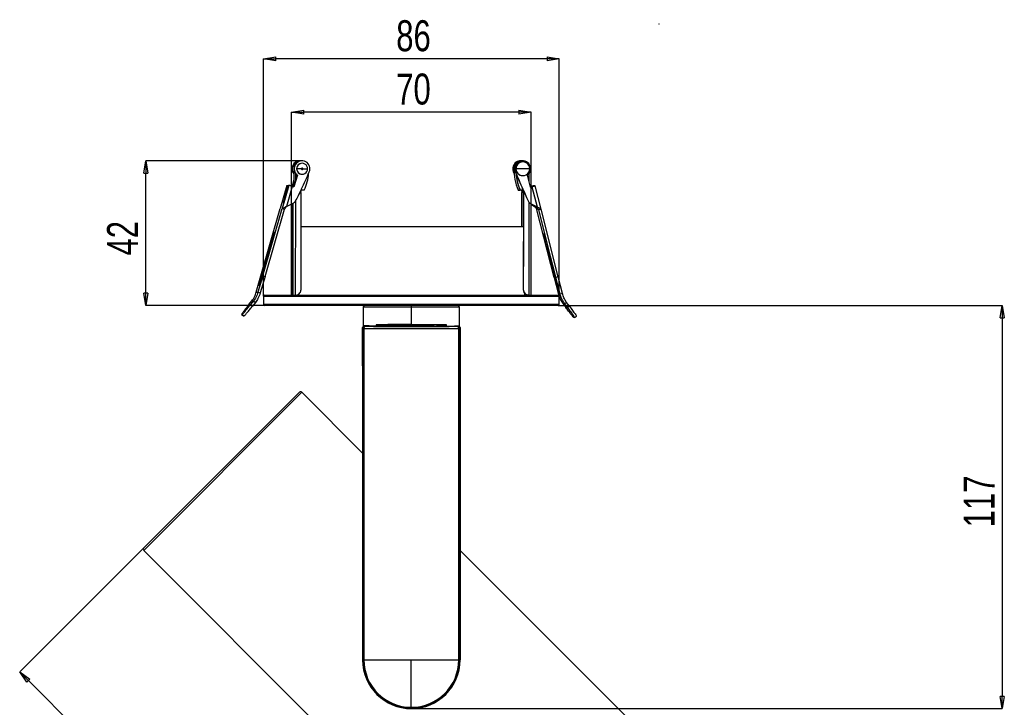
# Model space of a CAD drawing. Header units: millimetres. Extents: x 83 to 924, y 80 to 674.
# Tile 4 of 11: x 264 to 550, y 271 to 471. Entities that reach past the tile are written whole.
import ezdxf

# ---------------------------------------------------------------- set-up
doc = ezdxf.new("R2010")
doc.units = ezdxf.units.MM
doc.header["$PDSIZE"] = -1
doc.linetypes.add('SLD-Solid', pattern=[0])
doc.layers.add('FORMAT', color=7, linetype='SLD-Solid')
doc.styles.add('SLDTEXTSTYLE0', font='TXT', dxfattribs={"width": 0.75})
doc.dimstyles.new('SLDDIMSTYLE0', dxfattribs={"dimtxt": 9, "dimasz": 3.556, "dimexe": 0, "dimexo": 0.0625, "dimgap": 2.25, "dimtad": 1, "dimdec": 0, "dimrnd": 1e-09, "dimzin": 12, "dimdsep": 46, "dimtxsty": 'SLDTEXTSTYLE0', "dimblk1": 'CLOSED', "dimblk2": 'CLOSED', "dimsah": 1, "dimcen": 0.09, "dimadec": 0, "dimazin": 3, "dimtfac": 1, "dimtdec": 0, "dimtofl": 0, "dimtmove": 0, "dimatfit": 3, "dimldrblk": 'CLOSED', "dimfxl": 1, "dimfrac": 2, "dimtolj": 1, "dimtzin": 12, "dimarcsym": 0})

# ---------------------------------------------------------------- blocks, each defined once
blk = doc.blocks.new('_Closed')
at = {"color": 0, "linetype": 'ByBlock', "lineweight": -2}
for p, q in [((-1, 0.166667), (0, 0)), ((-1, 0.166667), (-1, -0.166667)), ((0, 0), (-1, -0.166667)), ((0, 0), (-1, 0))]:
    blk.add_line(p, q, dxfattribs=at)
blk = doc.blocks.new('_D')
at = {"layer": 'Defpoints', "color": 0}
for p in [(342.78, 444.23), (342.78, 391.05), (412.38, 391.05)]:
    blk.add_point(p, dxfattribs=at)
at = {"layer": 'FORMAT', "color": 0, "lineweight": -2}
for p, q in [((342.78, 391.11), (342.78, 444.23)), ((408.83, 444.23), (346.33, 444.23)), ((412.38, 391.11), (412.38, 444.23))]:
    blk.add_line(p, q, dxfattribs=at)
at = {"layer": 'FORMAT', "color": 0, "lineweight": -2, "xscale": 3.556, "yscale": 3.556, "zscale": 3.556, "rotation": 180}
blk.add_blockref('_Closed', (342.78, 444.23), dxfattribs=at)
at = {"layer": 'FORMAT', "color": 0, "lineweight": -2, "xscale": 3.556, "yscale": 3.556, "zscale": 3.556}
blk.add_blockref('_Closed', (412.38, 444.23), dxfattribs=at)
at = {"layer": 'FORMAT', "color": 0, "insert": (378.21, 455.48), "char_height": 9, "attachment_point": 2, "style": 'SLDTEXTSTYLE0'}
blk.add_mtext('\\A1;70', dxfattribs=at)
blk = doc.blocks.new('_D_1')
at = {"color": 0, "linetype": 'SLD-Solid', "lineweight": -2}
for p, q in [((334.61, 390.81), (334.61, 459.72)), ((417.02, 459.72), (338.16, 459.72)), ((420.58, 390.81), (420.58, 459.72))]:
    blk.add_line(p, q, dxfattribs=at)
at = {"layer": 'Defpoints', "color": 0, "linetype": 'SLD-Solid'}
for p in [(334.61, 459.72), (334.61, 390.75), (420.58, 390.75)]:
    blk.add_point(p, dxfattribs=at)
at = {"color": 0, "linetype": 'SLD-Solid', "lineweight": -2, "xscale": 3.556, "yscale": 3.556, "zscale": 3.556, "rotation": 180}
blk.add_blockref('_Closed', (334.61, 459.72), dxfattribs=at)
at = {"color": 0, "linetype": 'SLD-Solid', "lineweight": -2, "xscale": 3.556, "yscale": 3.556, "zscale": 3.556}
blk.add_blockref('_Closed', (420.58, 459.72), dxfattribs=at)
at = {"color": 0, "linetype": 'SLD-Solid', "lineweight": 18, "insert": (378.21, 470.97), "char_height": 9, "attachment_point": 2, "style": 'SLDTEXTSTYLE0'}
blk.add_mtext('\\A1;86', dxfattribs=at)
blk = doc.blocks.new('_D_2')
at = {"color": 0, "linetype": 'SLD-Solid', "lineweight": -2}
for p, q in [((345.75, 430.1), (300.39, 430.1)), ((300.39, 391.61), (300.39, 426.55)), ((377.52, 388.05), (300.39, 388.05))]:
    blk.add_line(p, q, dxfattribs=at)
at = {"layer": 'Defpoints', "color": 0, "linetype": 'SLD-Solid'}
for p in [(300.39, 430.1), (345.82, 430.1), (377.58, 388.05)]:
    blk.add_point(p, dxfattribs=at)
at = {"color": 0, "linetype": 'SLD-Solid', "lineweight": -2, "xscale": 3.556, "yscale": 3.556, "zscale": 3.556}
for p, rotation in [((300.39, 430.1), 90), ((300.39, 388.05), 270)]:
    blk.add_blockref('_Closed', p, dxfattribs=dict(at, rotation=rotation))
at = {"color": 0, "linetype": 'SLD-Solid', "lineweight": 18, "insert": (289.14, 407.6), "char_height": 9, "attachment_point": 2, "rotation": 90, "style": 'SLDTEXTSTYLE0'}
blk.add_mtext('\\A1;42', dxfattribs=at)
blk = doc.blocks.new('_D_3')
at = {"color": 0, "linetype": 'SLD-Solid', "lineweight": -2}
for p, q in [((420.34, 388.05), (549.35, 388.05)), ((549.35, 384.5), (549.35, 274.45)), ((377.64, 270.89), (549.35, 270.89))]:
    blk.add_line(p, q, dxfattribs=at)
at = {"layer": 'Defpoints', "color": 0, "linetype": 'SLD-Solid'}
for p in [(420.28, 388.05), (377.58, 270.89), (549.35, 270.89)]:
    blk.add_point(p, dxfattribs=at)
at = {"color": 0, "linetype": 'SLD-Solid', "lineweight": -2, "xscale": 3.556, "yscale": 3.556, "zscale": 3.556}
for p, rotation in [((549.35, 388.05), 90), ((549.35, 270.89), 270)]:
    blk.add_blockref('_Closed', p, dxfattribs=dict(at, rotation=rotation))
at = {"color": 0, "linetype": 'SLD-Solid', "lineweight": 18, "insert": (538.1, 331.11), "char_height": 9, "attachment_point": 2, "rotation": 90, "style": 'SLDTEXTSTYLE0'}
blk.add_mtext('\\A1;117', dxfattribs=at)
blk = doc.blocks.new('_D_4')
at = {"color": 0, "linetype": 'SLD-Solid', "lineweight": -2}
for p, q in [((299.76, 317.55), (263.74, 281.54)), ((266.26, 279.03), (445.95, 99.28)), ((497.85, 146.13), (448.47, 96.76))]:
    blk.add_line(p, q, dxfattribs=at)
at = {"layer": 'Defpoints', "color": 0, "linetype": 'SLD-Solid'}
for p in [(299.8, 317.59), (497.89, 146.18), (448.47, 96.76)]:
    blk.add_point(p, dxfattribs=at)
at = {"color": 0, "linetype": 'SLD-Solid', "lineweight": -2, "xscale": 3.556, "yscale": 3.556, "zscale": 3.556}
for p, rotation in [((263.74, 281.54), 134.9912715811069), ((448.47, 96.76), 314.991271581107)]:
    blk.add_blockref('_Closed', p, dxfattribs=dict(at, rotation=rotation))
at = {"color": 0, "linetype": 'SLD-Solid', "lineweight": 18, "insert": (363.45, 197.72), "char_height": 9, "attachment_point": 2, "rotation": 314.9913, "style": 'SLDTEXTSTYLE0'}
blk.add_mtext('\\A1;261', dxfattribs=at)

msp = doc.modelspace()

# ---------------------------------------------------------------- linework, layer by layer
at = {"color": 7, "linetype": 'SLD-Solid', "lineweight": 25}
for p, q in [((344.92, 430.05), (344.95, 430.05)), ((345.23, 430.03), (344.95, 430.05)), ((345.21, 430.1), (345.19, 430.1)), ((345.82, 430.1), (345.79, 430.1)), ((345.84, 429.4), (345.83, 429.4)), ((409.37, 430.1), (409.34, 430.1)), ((409.97, 430.1), (409.94, 430.1)), ((409.99, 429.8), (409.98, 429.8)), ((343.42, 428.55), (343.45, 428.55)), ((343.42, 428.55), (343.42, 422.75)), ((343.45, 428.55), (343.45, 422.75)), ((344.24, 427.8), (344.23, 427.8)), ((407.21, 426.94), (407.24, 426.94)), ((407.21, 426.94), (407.45, 426.36)), ((407.24, 426.94), (407.44, 426.44)), ((407.43, 427.9), (407.45, 427.9)), ((407.84, 426.94), (407.81, 426.94)), ((407.98, 427.8), (407.99, 427.8)), ((411.99, 427.8), (407.99, 427.8)), ((343.42, 424.56), (342.9, 422.75)), ((343.42, 424.47), (342.93, 422.75)), ((344.42, 425.95), (343.44, 422.55)), ((344.45, 425.95), (343.47, 422.55)), ((343.96, 426.41), (343.96, 424.34)), ((343.99, 426.38), (343.99, 424.43)), ((344.45, 425.95), (344.42, 425.95)), ((345.83, 426.2), (345.84, 426.2)), ((409.98, 425.8), (409.99, 425.8)), ((411.28, 425.91), (412.15, 422.48)), ((411.74, 426.33), (411.74, 424.11)), ((341.44, 422.96), (339.49, 416.23)), ((341.44, 422.96), (339.49, 416.23)), ((341.99, 422.96), (340.05, 416.23)), ((340.75, 419.21), (341.83, 422.96)), ((341.94, 422.96), (340.83, 419.12)), ((340.83, 419.12), (341.94, 422.96)), ((342.99, 422.69), (341.31, 416.86)), ((341.44, 422.96), (341.83, 422.96)), ((341.44, 422.96), (341.44, 422.96)), ((341.94, 422.96), (341.99, 422.96)), ((341.94, 422.96), (341.94, 422.96)), ((342.76, 422.75), (343.26, 422.75)), ((342.99, 422.69), (343.47, 422.55)), ((343.26, 422.75), (343.5, 422.75)), ((343.26, 422.61), (343.26, 422.75)), ((345.14, 420.93), (345.48, 420.93)), ((345.48, 421.18), (345.26, 421.18)), ((345.48, 420.93), (345.46, 392.55)), ((346.48, 421.63), (345.48, 421.63)), ((345.48, 421.63), (345.48, 421.18)), ((408.67, 421.63), (408.7, 421.63)), ((408.7, 421.63), (409.21, 421.63)), ((409.24, 421.63), (409.21, 421.63)), ((410.08, 421.63), (409.24, 421.63)), ((409.48, 421.63), (409.67, 421.19)), ((409.5, 421.63), (409.67, 421.25)), ((409.67, 421.63), (409.67, 421.18)), ((409.67, 420.93), (409.68, 411.05)), ((409.7, 421.37), (409.7, 421.63)), ((410.19, 421.37), (409.7, 421.37)), ((409.71, 411.05), (409.7, 420.94)), ((410.21, 420.94), (409.7, 420.94)), ((409.97, 421.92), (409.95, 421.92)), ((410.21, 420.94), (410.19, 399.44)), ((410.21, 392.55), (410.24, 420.93)), ((410.24, 420.93), (410.39, 420.93)), ((412.41, 422.75), (412.08, 422.75)), ((412.64, 422.6), (412.15, 422.48)), ((412.61, 422.6), (412.15, 422.48)), ((413.06, 422.85), (412.41, 422.68)), ((413.01, 422.85), (412.41, 422.69)), ((412.77, 422.77), (412.41, 422.68)), ((412.41, 422.55), (412.41, 422.75)), ((412.41, 422.65), (412.5, 422.67)), ((413.17, 422.85), (412.5, 422.67)), ((412.84, 422.77), (412.5, 422.67)), ((412.89, 422.67), (412.5, 422.67)), ((412.52, 422.58), (412.5, 422.67)), ((412.64, 422.6), (412.61, 422.6)), ((412.64, 422.6), (414.13, 416.72)), ((413.57, 422.85), (412.89, 422.67)), ((413.06, 422.85), (413.01, 422.85)), ((413.07, 422.82), (413.06, 422.85)), ((413.57, 422.85), (413.17, 422.85)), ((415.3, 416.06), (413.57, 422.85)), ((340.83, 419.12), (340.83, 419.12)), ((341.32, 416.85), (343.41, 417.92)), ((343.96, 391.05), (343.98, 418.61)), ((411.63, 418.3), (411.6, 418.3)), ((411.73, 418.12), (411.71, 391.05)), ((333.87, 396.73), (339.5, 416.23)), ((334.42, 396.73), (340.04, 416.23)), ((335.09, 396.53), (340.72, 416.03)), ((339.49, 416.23), (339.5, 416.23)), ((339.49, 416.23), (339.5, 416.23)), ((340.05, 416.23), (340.04, 416.23)), ((340.04, 416.23), (340.72, 416.03)), ((340.05, 416.23), (340.72, 416.03)), ((340.72, 416.03), (340.72, 416.03)), ((341.3, 416.85), (341.31, 416.86)), ((341.31, 416.86), (341.32, 416.85)), ((341.32, 416.85), (341.31, 416.85)), ((342.75, 417.58), (342.78, 391.05)), ((342.75, 417.58), (342.78, 391.05)), ((343.23, 391.05), (343.26, 417.84)), ((412.06, 417.85), (412.03, 417.85)), ((412.03, 417.85), (414.1, 416.72)), ((412.06, 417.85), (414.12, 416.72)), ((412.38, 391.05), (412.41, 417.64)), ((413.52, 416.72), (412.41, 417.33)), ((413.5, 416.72), (412.41, 417.31)), ((413.44, 417.08), (413.53, 416.72)), ((413.5, 416.72), (413.52, 416.72)), ((413.51, 416.71), (413.51, 416.72)), ((413.51, 416.71), (413.78, 416.56)), ((413.51, 416.71), (413.54, 416.71)), ((413.53, 416.72), (413.52, 416.72)), ((413.54, 416.71), (413.53, 416.72)), ((413.81, 416.87), (414.07, 415.88)), ((419.08, 396.21), (414.07, 415.88)), ((414.07, 415.88), (414.07, 415.88)), ((414.12, 416.72), (414.1, 416.72)), ((414.11, 416.71), (414.11, 416.72)), ((414.14, 416.71), (414.11, 416.71)), ((414.13, 416.72), (414.12, 416.72)), ((414.14, 416.71), (414.13, 416.72)), ((414.59, 415.94), (415.23, 416.1)), ((414.6, 415.94), (414.62, 415.88)), ((415.3, 416.05), (414.62, 415.88)), ((414.62, 415.88), (414.62, 415.88)), ((419.63, 396.21), (414.62, 415.88)), ((420.31, 396.39), (415.29, 416.05)), ((345.48, 411.05), (410.2, 411.05)), ((336.52, 405.47), (334.27, 397.7)), ((334.58, 397.7), (336.82, 405.47)), ((336.52, 405.47), (336.79, 405.39)), ((417.24, 405.11), (416.96, 405.03)), ((418.96, 397.19), (416.96, 405.03)), ((417.26, 405.03), (419.26, 397.19)), ((342.94, 402.85), (342.94, 401.75)), ((342.94, 402.85), (343.07, 402.85)), ((342.94, 401.75), (343.07, 401.75)), ((343.07, 401.75), (343.07, 402.85)), ((332.5, 391.9), (333.87, 396.73)), ((334.42, 396.73), (333, 391.9)), ((335.09, 396.53), (333.68, 391.7)), ((334.27, 397.7), (334.55, 397.62)), ((334.42, 396.73), (335.09, 396.53)), ((419.24, 397.27), (418.96, 397.19)), ((419.08, 396.21), (420.34, 391.34)), ((420.31, 396.39), (419.63, 396.21)), ((420.85, 391.34), (419.63, 396.21)), ((421.53, 391.51), (420.31, 396.39)), ((410.21, 392.55), (410.19, 392.55)), ((330.38, 388.33), (331.21, 389.38)), ((331.7, 389.38), (330.86, 388.33)), ((331.21, 389.38), (331.7, 389.38)), ((331.7, 389.38), (332.25, 388.95)), ((332.5, 391.9), (333, 391.9)), ((333, 391.9), (333.68, 391.7)), ((334.58, 390.75), (334.58, 388.35)), ((334.58, 390.75), (334.61, 390.75)), ((334.61, 390.75), (334.61, 388.35)), ((334.61, 390.75), (420.58, 390.75)), ((334.88, 391.05), (334.91, 391.05)), ((334.91, 391.05), (420.28, 391.05)), ((344.58, 391.19), (344.58, 391.05)), ((344.6, 391.05), (344.6, 391.2)), ((410.58, 391.05), (410.58, 391.56)), ((420.85, 391.34), (420.34, 391.34)), ((420.34, 391.34), (420.49, 390.97)), ((420.58, 388.35), (420.58, 390.75)), ((421.53, 391.51), (420.85, 391.34)), ((330.86, 388.33), (331.41, 387.9)), ((332.25, 388.95), (331.41, 387.9)), ((334.61, 388.35), (334.58, 388.35)), ((420.58, 388.35), (334.61, 388.35)), ((334.91, 388.05), (334.88, 388.05)), ((420.28, 388.05), (334.91, 388.05)), ((363.58, 387.55), (363.58, 381.92)), ((377.58, 387.55), (363.58, 387.55)), ((377.58, 388.05), (377.58, 387.55)), ((377.58, 387.55), (377.58, 382.52)), ((391.58, 387.55), (377.58, 387.55)), ((391.58, 381.92), (391.58, 387.55)), ((422.17, 388.54), (421.69, 388.54)), ((421.69, 388.54), (422.49, 387.47)), ((422.73, 388.96), (422.17, 388.54)), ((422.97, 387.47), (422.17, 388.54)), ((423.53, 387.89), (422.73, 388.96)), ((423.53, 387.89), (422.97, 387.47)), ((328.26, 385.47), (328.81, 385.03)), ((328.26, 385.47), (328.44, 385.47)), ((328.26, 385.47), (328.81, 385.03)), ((328.44, 385.47), (328.99, 385.03)), ((328.81, 385.03), (328.99, 385.03)), ((425, 384.53), (424.82, 384.53)), ((425, 384.53), (425.56, 384.95)), ((363.41, 370.57), (363.41, 381.55)), ((363.42, 381.55), (363.56, 381.41)), ((363.42, 381.55), (363.42, 285.05)), ((363.69, 382.04), (363.56, 381.9)), ((363.8, 381.41), (363.56, 381.41)), ((363.56, 285.05), (363.56, 381.41)), ((363.8, 381.41), (363.8, 285.05)), ((363.91, 382.05), (364.02, 382.16)), ((364.06, 381.91), (363.92, 382.05)), ((370.94, 382.05), (363.92, 382.05)), ((367.39, 382.44), (371.25, 382.44)), ((367.39, 382.44), (367.39, 382.05)), ((371.25, 382.05), (371.25, 382.44)), ((387.77, 382.44), (383.91, 382.44)), ((383.91, 382.44), (383.91, 382.05)), ((384.21, 382.05), (391.24, 382.05)), ((387.77, 382.05), (387.77, 382.44)), ((391.24, 382.05), (391.09, 381.91)), ((391.14, 382.16), (391.25, 382.05)), ((391.35, 285.05), (391.35, 381.41)), ((391.59, 381.41), (391.35, 381.41)), ((391.6, 381.9), (391.46, 382.04)), ((391.59, 381.41), (391.74, 381.55)), ((391.59, 381.41), (391.59, 285.05)), ((391.74, 381.55), (391.74, 285.05)), ((391.75, 370.57), (391.75, 381.55)), ((363.42, 370.49), (363.41, 370.57)), ((391.75, 370.57), (391.74, 370.49)), ((345.77, 362.84), (299.8, 316.88)), ((299.8, 317.59), (345.06, 362.84)), ((363.42, 345.18), (345.77, 362.84)), ((397.15, 219.5), (299.8, 316.88)), ((443.12, 265.45), (391.74, 316.86)), ((363.42, 285.05), (363.56, 285.05)), ((363.56, 285.05), (363.8, 285.05)), ((363.8, 285.05), (377.58, 285.05)), ((377.58, 285.05), (391.35, 285.05)), ((377.58, 271.28), (377.58, 285.05)), ((391.35, 285.05), (391.59, 285.05)), ((391.59, 285.05), (391.74, 285.05))]:
    msp.add_line(p, q, dxfattribs=at)
at = {"color": 7, "linetype": 'SLD-Solid', "lineweight": 25, "flags": 128}
for points in [[(410.21, 421.29), (410.21, 421.27), (410.21, 421.26), (410.21, 421.25), (410.21, 421.23), (410.21, 421.22), (410.21, 421.2), (410.21, 421.19), (410.21, 421.18)], [(340.75, 419.21), (340.59, 418.65), (340.46, 418.18), (340.39, 417.85), (340.37, 417.72), (340.42, 417.81), (340.52, 418.11), (340.67, 418.57), (340.83, 419.12)], [(343.07, 402.85), (343.06, 403.5), (343.05, 404.05), (343.03, 404.42), (343, 404.55), (342.98, 404.42), (342.96, 404.05), (342.95, 403.5), (342.94, 402.85)], [(342.94, 401.75), (342.95, 401.1), (342.96, 400.55), (342.98, 400.18), (343, 400.05), (343.03, 400.18), (343.05, 400.55), (343.06, 401.1), (343.07, 401.75)], [(364.06, 381.91), (364.01, 381.9), (363.96, 381.87), (363.92, 381.82), (363.88, 381.76), (363.85, 381.68), (363.82, 381.6), (363.81, 381.5), (363.8, 381.41)], [(391.09, 381.91), (388.59, 381.88), (385.95, 381.87), (383.22, 381.85), (380.42, 381.84), (377.58, 381.84), (374.74, 381.84), (371.94, 381.85), (369.2, 381.87), (366.57, 381.88), (364.06, 381.91)], [(391.35, 381.41), (391.35, 381.5), (391.33, 381.6), (391.31, 381.68), (391.28, 381.76), (391.24, 381.82), (391.19, 381.87), (391.14, 381.9), (391.09, 381.91)]]:
    msp.add_lwpolyline(points, dxfattribs=at)
at = {"color": 7, "linetype": 'SLD-Solid', "lineweight": 25}
for centre, radius, start, end in [((345.19, 427.8), 2.3, 90.0319, 219.7622), ((345.22, 427.8), 2.3, 117.0129, 218.7099), ((344.92, 428.55), 1.5, 90.0203, 180.0203), ((344.95, 428.55), 1.5, 90.0203, 180.0203), ((345.79, 427.8), 2.3, 90.0397, 233.5233), ((345.82, 427.8), 2.3, 336.1511, 233.5661), ((345.83, 427.8), 1.6, 90.0203, 180.0203), ((345.84, 427.8), 1.6, 359.9674, 180.0326), ((345.46, 428.55), 1.5, 98.0214, 129.7573), ((345.21, 427.8), 2.3, 82.8032, 105.8826), ((345.48, 428.55), 1.5, 101.0195, 123.3484), ((409.34, 427.8), 2.3, 90.0254, 202.0559), ((409.37, 427.8), 2.3, 82.8326, 202.0582), ((409.67, 427.8), 2.25, 97.2978, 177.436), ((409.7, 427.8), 2.25, 98.8023, 177.4356), ((409.94, 427.8), 2.3, 90.0254, 202.0559), ((409.97, 427.8), 2.3, 304.6353, 202.049), ((409.98, 427.8), 2, 90.0203, 180.0203), ((409.99, 427.8), 2, 359.9674, 180.0326), ((345.83, 427.8), 1.6, 179.9797, 269.9797), ((345.84, 427.8), 1.6, 179.9674, 0.0326), ((345.82, 427.8), 0.22, 359.9674, 180.0326), ((345.82, 427.8), 0.22, 179.9674, 0.0326), ((205.02, 489.98), 156.21, 334.1729, 336.1731), ((420.81, 427.3), 13.4, 177.4174, 205.0547), ((420.83, 427.3), 13.4, 177.4174, 205.0547), ((552.62, 485.53), 156.22, 202.0296, 204.0297), ((552.65, 485.53), 156.22, 202.0296, 204.0297), ((421.35, 427.3), 13.39, 183.2277, 205.055), ((409.98, 427.8), 2, 179.9797, 269.9797), ((409.99, 427.8), 2, 179.9674, 0.0326), ((421.37, 427.3), 13.39, 183.551, 205.055), ((334.35, 427.3), 13.39, 334.945, 356.2046), ((341.43, 421.14), 1.87, 74.2557, 77.4749), ((335.2, 396.6), 27.22, 73.3704, 75.5501), ((79.7, 421.18), 265.79, 359.9461, 0), ((675.46, 421.18), 265.79, 180, 180.0539), ((657.19, 421.18), 247.49, 179.9545, 180.0539), ((162.9, 421.18), 247.31, 359.9461, 0), ((144.45, 421.18), 265.79, 359.9461, 0), ((416.52, 406.98), 16.25, 102.4414, 104.6309), ((418.36, 401.15), 22.32, 104.4911, 105.4537), ((406.36, 448.46), 26.5, 283.1949, 284.1459), ((410.95, 429.41), 7.01, 283.6913, 286.0521), ((407.1, 445.31), 23.37, 283.6913, 286.0521), ((411.61, 427.58), 4.95, 283.606, 287.1095), ((414.86, 415.04), 7.98, 102.1665, 104.6495), ((334.88, 390.75), 0.3, 90, 180), ((334.91, 390.75), 0.3, 90.0203, 180.0203), ((420.28, 390.75), 0.3, 0, 90), ((334.88, 388.35), 0.3, 180, 270), ((334.91, 388.35), 0.3, 179.9797, 269.9797), ((364.08, 387.55), 0.5, 90, 180), ((391.08, 387.55), 0.5, 0, 90), ((420.28, 388.35), 0.3, 270, 0), ((364.06, 381.41), 0.5, 90.0204, 179.9796), ((391.09, 381.41), 0.5, 0.003, 89.9796), ((345.42, 362.48), 0.5, 44.9913, 134.9913), ((300.15, 317.24), 0.5, 134.9913, 224.9913), ((377.58, 285.05), 14.16, 180, 0), ((377.58, 285.05), 14.02, 180, 0), ((377.58, 285.05), 13.78, 180, 270), ((377.58, 285.05), 13.78, 270, 0)]:
    msp.add_arc(centre, radius, start, end, dxfattribs=at)
for points, knots in [([(345.6, 427.8), (345.49, 427.8), (345.27, 427.8), (344.79, 427.8), (344.45, 427.8), (344.24, 427.8)], [0, 0, 0, 0, 0.280212, 0.559851, 1, 1, 1, 1]), ([(346.04, 427.8), (346.16, 427.8), (346.4, 427.8), (346.88, 427.8), (347.22, 427.8), (347.43, 427.8)], [0, 0, 0, 0, 0.280212, 0.559851, 1, 1, 1, 1]), ([(345.63, 421.92), (345.3, 421.25), (344.72, 420.06), (344.12, 418.88), (343.86, 418.36)], [0, 0, 0, 0, 0.560018, 1, 1, 1, 1]), ([(409.95, 421.92), (410.25, 421.24), (410.79, 420.03), (411.36, 418.83), (411.6, 418.3)], [0, 0, 0, 0, 0.560018, 1, 1, 1, 1]), ([(409.97, 421.92), (410.28, 421.24), (410.82, 420.03), (411.38, 418.83), (411.63, 418.3)], [0, 0, 0, 0, 0.560018, 1, 1, 1, 1]), ([(340.75, 418.84), (340.7, 418.68), (340.61, 418.37), (340.5, 418.04), (340.44, 417.88), (340.43, 417.86), (340.43, 417.85)], [0, 0, 0, 0, 0.320005, 0.651548, 0.875994, 1, 1, 1, 1]), ([(340.84, 419.17), (340.81, 419.18), (340.76, 419.2), (340.75, 419.2), (340.75, 419.21)], [0, 0, 0, 0, 0.499964, 1, 1, 1, 1]), ([(340.84, 419.15), (340.81, 419.05), (340.78, 418.94), (340.75, 418.84), (340.75, 418.84)], [0, 0, 0, 0, 0.9482649, 1, 1, 1, 1]), ([(343.41, 417.92), (343.52, 417.98), (343.7, 418.1), (343.81, 418.28), (343.86, 418.36)], [0, 0, 0, 0, 0.558786, 1, 1, 1, 1]), ([(411.6, 418.3), (411.67, 418.2), (411.78, 418.01), (411.96, 417.9), (412.03, 417.85)], [0, 0, 0, 0, 0.5619847, 1, 1, 1, 1]), ([(411.63, 418.3), (411.69, 418.2), (411.8, 418.01), (411.98, 417.9), (412.06, 417.85)], [0, 0, 0, 0, 0.561985, 1, 1, 1, 1]), ([(341.3, 416.85), (341.13, 416.76), (340.81, 416.6), (340.46, 416.42), (340.25, 416.32), (340.14, 416.27), (340.07, 416.23), (340.05, 416.23), (340.05, 416.23)], [0, 0, 0, 0, 0.3066134, 0.571197, 0.6912622, 0.8002929, 0.9020514, 1, 1, 1, 1]), ([(341.15, 416.66), (341.06, 416.52), (340.92, 416.32), (340.78, 416.12), (340.73, 416.05), (340.72, 416.04), (340.72, 416.03), (340.72, 416.03)], [0, 0, 0, 0, 0.5891408, 0.8481731, 0.9325989, 0.967562, 1, 1, 1, 1]), ([(413.54, 416.71), (413.66, 416.5), (413.83, 416.24), (414.01, 415.96), (414.05, 415.9), (414.06, 415.88), (414.07, 415.88), (414.07, 415.88)], [0, 0, 0, 0, 0.674271, 0.879632, 0.946564, 0.974283, 1, 1, 1, 1]), ([(414.59, 415.94), (414.56, 415.99), (414.41, 416.23), (414.24, 416.5), (414.11, 416.71)], [0, 0, 0, 0, 0.23217, 1, 1, 1, 1]), ([(415.3, 416.05), (415.3, 416.06), (415.29, 416.06), (415.24, 416.1), (415.14, 416.15), (414.95, 416.26), (414.62, 416.45), (414.3, 416.62), (414.14, 416.71)], [0, 0, 0, 0, 0.097957, 0.199708, 0.308757, 0.428804, 0.693387, 1, 1, 1, 1]), ([(336.82, 405.47), (336.96, 405.98), (337.25, 407), (337.59, 408.3), (337.79, 409.16), (337.82, 409.46), (337.67, 409.16), (337.37, 408.3), (336.97, 407), (336.67, 405.98), (336.52, 405.47)], [0, 0, 0, 0, 0.1263266, 0.2519589, 0.3763883, 0.5, 0.6236117, 0.7480411, 0.8736734, 1, 1, 1, 1]), ([(416.96, 405.03), (416.83, 405.55), (416.57, 406.58), (416.27, 407.88), (416.1, 408.75), (416.08, 409.06), (416.22, 408.75), (416.49, 407.88), (416.86, 406.58), (417.12, 405.55), (417.26, 405.03)], [0, 0, 0, 0, 0.126327, 0.251959, 0.376388, 0.5, 0.623612, 0.748041, 0.873673, 1, 1, 1, 1]), ([(333.3, 393.82), (333.3, 393.82), (333.29, 393.72), (333.43, 394.06), (333.71, 394.86), (334.13, 396.17), (334.43, 397.19), (334.58, 397.7)], [0, 0, 0, 0, 0.006434, 0.252066, 0.499324, 0.748972, 1, 1, 1, 1]), ([(334.27, 397.7), (334.13, 397.19), (333.84, 396.16), (333.51, 394.92), (333.34, 394.2), (333.33, 394.1), (333.33, 394.1)], [0, 0, 0, 0, 0.333158, 0.664484, 0.992639, 1, 1, 1, 1]), ([(419.26, 397.19), (419.39, 396.68), (419.64, 395.65), (419.94, 394.35), (420.11, 393.48), (420.13, 393.17), (419.99, 393.48), (419.72, 394.35), (419.36, 395.65), (419.09, 396.68), (418.96, 397.19)], [0, 0, 0, 0, 0.126327, 0.251959, 0.376388, 0.5, 0.623612, 0.748041, 0.873673, 1, 1, 1, 1]), ([(343.96, 391.05), (344.06, 391.06), (344.28, 391.07), (344.65, 391.2), (345.04, 391.47), (345.31, 391.86), (345.44, 392.23), (345.45, 392.44), (345.46, 392.55)], [0, 0, 0, 0, 0.13593, 0.270404, 0.499971, 0.729553, 0.863705, 1, 1, 1, 1]), ([(410.21, 392.55), (410.22, 392.44), (410.23, 392.23), (410.36, 391.86), (410.62, 391.47), (411.02, 391.2), (411.39, 391.07), (411.6, 391.06), (411.71, 391.05)], [0, 0, 0, 0, 0.135945, 0.270431, 0.500013, 0.72958, 0.863721, 1, 1, 1, 1]), ([(411.68, 391.05), (411.58, 391.06), (411.36, 391.07), (410.99, 391.2), (410.6, 391.47), (410.33, 391.86), (410.25, 392.13), (410.22, 392.23)], [0, 0, 0, 0, 0.157791, 0.313893, 0.58038, 0.846885, 1, 1, 1, 1]), ([(331.21, 389.38), (331.52, 389.82), (332.06, 390.6), (332.36, 391.5), (332.5, 391.9)], [0, 0, 0, 0, 0.559815, 1, 1, 1, 1]), ([(333, 391.9), (332.83, 391.39), (332.51, 390.49), (331.95, 389.72), (331.7, 389.38)], [0, 0, 0, 0, 0.5598148, 1, 1, 1, 1]), ([(333.68, 391.7), (333.48, 391.15), (333.13, 390.17), (332.52, 389.32), (332.25, 388.95)], [0, 0, 0, 0, 0.559814, 1, 1, 1, 1]), ([(410.58, 391.21), (410.59, 391.2), (410.68, 391.13), (410.91, 391.08), (411.12, 391.06), (411.23, 391.05)], [0, 0, 0, 0, 0.0562891, 0.5244131, 1, 1, 1, 1]), ([(411.2, 391.05), (411.09, 391.06), (410.89, 391.08), (410.67, 391.13), (410.58, 391.19), (410.58, 391.19)], [0, 0, 0, 0, 0.4977169, 0.9901042, 1, 1, 1, 1]), ([(420.58, 390.72), (420.69, 390.38), (420.95, 389.6), (421.42, 388.92), (421.69, 388.54)], [0, 0, 0, 0, 0.440922, 1, 1, 1, 1]), ([(422.17, 388.54), (421.85, 389.03), (421.28, 389.9), (420.98, 390.9), (420.85, 391.34)], [0, 0, 0, 0, 0.559814, 1, 1, 1, 1]), ([(422.73, 388.96), (422.44, 389.41), (421.92, 390.2), (421.65, 391.11), (421.53, 391.51)], [0, 0, 0, 0, 0.559815, 1, 1, 1, 1]), ([(330.38, 388.33), (330.05, 387.9), (329.37, 387.04), (328.67, 386.11), (328.29, 385.57), (328.27, 385.5), (328.26, 385.47)], [0, 0, 0, 0, 0.282733, 0.562781, 0.782291, 1, 1, 1, 1]), ([(328.44, 385.47), (328.5, 385.52), (328.62, 385.63), (329.27, 386.37), (330.04, 387.31), (330.59, 387.99), (330.86, 388.33)], [0, 0, 0, 0, 0.276858, 0.555353, 0.777418, 1, 1, 1, 1]), ([(328.99, 385.03), (329.05, 385.09), (329.17, 385.19), (329.81, 385.94), (330.59, 386.88), (331.14, 387.56), (331.41, 387.9)], [0, 0, 0, 0, 0.276858, 0.555353, 0.777418, 1, 1, 1, 1]), ([(424.82, 384.53), (424.76, 384.59), (424.64, 384.69), (424.02, 385.46), (423.28, 386.42), (422.75, 387.12), (422.49, 387.47)], [0, 0, 0, 0, 0.276858, 0.555353, 0.777418, 1, 1, 1, 1]), ([(422.97, 387.47), (423.29, 387.03), (423.94, 386.15), (424.61, 385.19), (424.98, 384.63), (424.99, 384.57), (425, 384.53)], [0, 0, 0, 0, 0.282733, 0.562781, 0.782291, 1, 1, 1, 1]), ([(423.53, 387.89), (423.85, 387.44), (424.5, 386.56), (425.17, 385.61), (425.54, 385.05), (425.55, 384.98), (425.56, 384.95)], [0, 0, 0, 0, 0.282733, 0.562781, 0.782291, 1, 1, 1, 1]), ([(363.92, 382.05), (363.85, 382.04), (363.72, 382.03), (363.56, 381.91), (363.44, 381.75), (363.43, 381.62), (363.42, 381.55)], [0, 0, 0, 0, 0.250016, 0.500008, 0.749996, 1, 1, 1, 1]), ([(364.02, 382.16), (363.92, 382.15), (363.79, 382.13), (363.72, 382.05), (363.7, 382.03)], [0, 0, 0, 0, 0.741401, 1, 1, 1, 1]), ([(363.8, 381.41), (364.86, 381.4), (366.97, 381.38), (370.4, 381.36), (373.96, 381.34), (377.58, 381.34), (381.2, 381.34), (384.75, 381.36), (388.19, 381.38), (390.3, 381.4), (391.35, 381.41)], [0, 0, 0, 0, 0.125, 0.25, 0.375, 0.5, 0.625, 0.75, 0.875, 1, 1, 1, 1]), ([(367.3, 382.05), (366.58, 382.07), (365.1, 382.1), (364.38, 382.14), (364.02, 382.16)], [0, 0, 0, 0, 0.489231, 1, 1, 1, 1]), ([(377.58, 382.52), (376.63, 382.52), (374.72, 382.52), (372, 382.5), (369.46, 382.48), (368.08, 382.46), (367.39, 382.44)], [0, 0, 0, 0, 0.249937, 0.499996, 0.749935, 1, 1, 1, 1]), ([(377.58, 382.02), (376.4, 382.02), (374.04, 382.02), (371.98, 382.04), (370.94, 382.05)], [0, 0, 0, 0, 0.499988, 1, 1, 1, 1]), ([(371.25, 382.44), (372.28, 382.45), (374.25, 382.47), (377.58, 382.48), (380.9, 382.47), (382.88, 382.45), (383.91, 382.44)], [0, 0, 0, 0, 0.260764, 0.5, 0.739236, 1, 1, 1, 1]), ([(377.58, 382.52), (378.49, 382.52), (380.33, 382.52), (383.03, 382.5), (385.61, 382.48), (387.04, 382.46), (387.77, 382.44)], [0, 0, 0, 0, 0.238907, 0.485209, 0.738907, 1, 1, 1, 1]), ([(384.21, 382.05), (383.18, 382.04), (381.12, 382.02), (378.76, 382.02), (377.58, 382.02)], [0, 0, 0, 0, 0.5000119, 1, 1, 1, 1]), ([(387.86, 382.05), (388.53, 382.07), (390.01, 382.1), (390.74, 382.14), (391.14, 382.16)], [0, 0, 0, 0, 0.450232, 1, 1, 1, 1]), ([(391.74, 381.55), (391.73, 381.62), (391.72, 381.75), (391.6, 381.91), (391.43, 382.03), (391.3, 382.04), (391.24, 382.05)], [0, 0, 0, 0, 0.250021, 0.5000151, 0.7500017, 1, 1, 1, 1]), ([(391.43, 382.01), (391.43, 382.01), (391.5, 382), (391.61, 381.91), (391.72, 381.75), (391.74, 381.62), (391.75, 381.55)], [0, 0, 0, 0, 0.010213, 0.340142, 0.670071, 1, 1, 1, 1])]:
    msp.add_open_spline(points, degree=3, knots=knots, dxfattribs=at)
msp.add_open_spline([(363.41, 381.55), (363.42, 381.62), (363.43, 381.75), (363.51, 381.85), (363.56, 381.9)], degree=3, dxfattribs=at)
at = {"color": 7, "linetype": 'Continuous', "lineweight": 0}
msp.add_point((449.58, 469.93), dxfattribs=at)
at = {"layer": 'FORMAT'}
for p in [(342.78, 391.05), (412.38, 391.05)]:
    msp.add_point(p, dxfattribs=at)

# ---------------------------------------------------------------- dimensions: what is measured, and where the dimension line sits
at = {"color": 5, "linetype": 'SLD-Solid', "lineweight": 18}
dim = msp.add_linear_dim(base=(334.61, 459.72), p1=(420.58, 390.75), p2=(334.61, 390.75), dimstyle='SLDDIMSTYLE0', dxfattribs=at)
dim.commit()
dim.dimension.update_dxf_attribs({"geometry": '_D_1', "text_midpoint": (378.21, 459.72), "dimtype": 160})
for base, p1, p2, angle, picture, middle in [((300.39, 430.1), (377.58, 388.05), (345.82, 430.1), 90, '_D_2', (300.39, 407.6)), ((549.35, 270.89), (420.28, 388.05), (377.58, 270.89), 90, '_D_3', (549.35, 331.11)), ((448.47, 96.76), (299.8, 317.59), (497.89, 146.18), 314.9913, '_D_4', (355.49, 189.77))]:
    dim = msp.add_linear_dim(base=base, p1=p1, p2=p2, angle=angle, dimstyle='SLDDIMSTYLE0', dxfattribs=at)
    dim.commit()
    dim.dimension.update_dxf_attribs({"geometry": picture, "text_midpoint": middle, "dimtype": 160})
at = {"layer": 'FORMAT', "color": 5}
dim = msp.add_linear_dim(base=(342.78, 444.23), p1=(412.38, 391.05), p2=(342.78, 391.05), dimstyle='SLDDIMSTYLE0', dxfattribs=at)
dim.commit()
dim.dimension.update_dxf_attribs({"geometry": '_D', "text_midpoint": (378.21, 444.23), "dimtype": 160})

doc.saveas('drawing.dxf')
